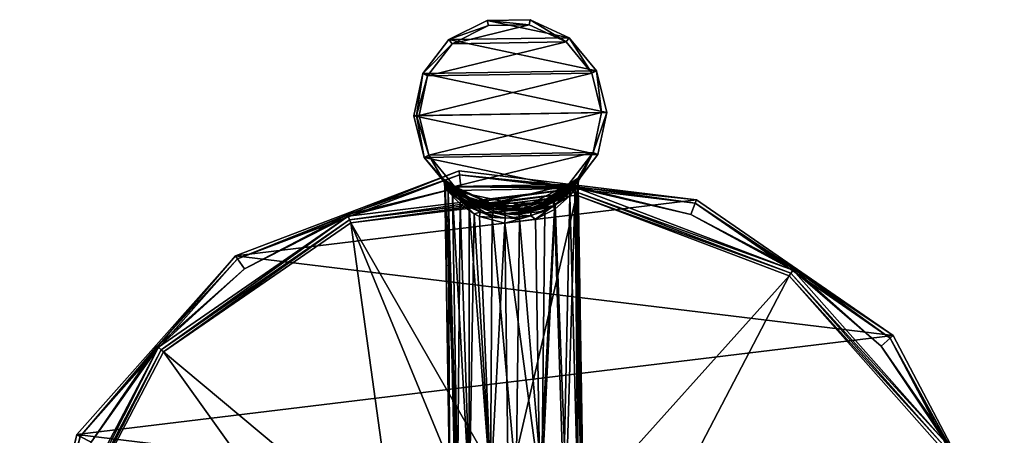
# Model space of a CAD drawing. Header units: centimetres. Extents: x -7.6 to 7.6, y -19.9 to 13.6.
# Tile 256 of 256: x -7.6 to 7.4, y 7.2 to 13.6. Entities that reach past the tile are written whole.
import ezdxf

# ---------------------------------------------------------------- set-up
doc = ezdxf.new("R2010")
doc.units = ezdxf.units.CM
doc.layers.get('0').update_dxf_attribs({"true_color": 0x5890e1})

msp = doc.modelspace()

# ---------------------------------------------------------------- meshes
at = {"color": 201, "true_color": 0xd59ae5}
mesh = msp.add_polyface(dxfattribs=at)
corners = [(-1, 11.017, 75.89), (-0.766, 10.866, 75.682), (-1.028, 11.028, 76.015), (-1.176, 11.159, 76.397), (-1.143, 11.101, 76.457), (-1.138, 11.1, 76.945), (-1.115, 11.073, 76.919), (-1.021, 10.989, 77.227), (-0.901, 10.866, 77.264), (-1.011, 10.991, 76.041), (-1.016, 10.914, 76.098), (-1.128, 11.028, 76.462), (-1.134, 11.03, 76.57), (-1.098, 11.038, 76.902), (-1.086, 10.957, 76.876), (-1.088, 10.999, 76.885), (-1.019, 11.01, 76.028), (-0.757, 10.847, 75.706), (-0.987, 11.035, 75.046), (-1.381, 11.513, 75.046), (-1.452, 11.477, 78.094), (-1.035, 10.971, 78.094), (-1.528, 12.115, 75.046), (-1.568, 12.114, 76.57), (-1.608, 12.113, 78.094), (0.889, 11.029, 3.803), (-0.912, 11.212, 3.295), (-0.889, 11.029, 3.803), (-0.487, 13.567, 78.094), (0.152, 13.5, 75.046), (-0.468, 13.49, 75.046), (-1.072, 13.274, 78.094), (-1.022, 13.212, 75.046), (-1.473, 12.755, 78.094), (-1.4, 12.721, 75.046), (0.168, 13.578, 78.094), (0.763, 13.303, 78.094), (0.801, 11.001, 78.094), (1.18, 12.797, 78.094), (1.336, 12.161, 78.094), (1.201, 11.52, 78.094), (0.715, 13.24, 75.046), (1.128, 11.553, 75.046), (1.256, 12.16, 75.046), (1.109, 12.762, 75.046)]
mesh.append_faces([[corners[k] for k in face] for face in [(0, 1, 2), (3, 2, 4), (5, 4, 6), (7, 6, 8), (3, 0, 2), (4, 9, 10), (11, 4, 10), (11, 12, 4), (4, 12, 13), (6, 13, 8), (6, 4, 13), (12, 14, 15), (13, 15, 8), (13, 12, 15), (9, 4, 16), (16, 4, 2), (17, 16, 2), (5, 6, 7), (4, 5, 3), (3, 18, 0), (3, 19, 18), (3, 20, 19), (3, 5, 20), (20, 5, 21), (21, 5, 7), (22, 19, 23), (23, 19, 20), (24, 23, 20), (25, 26, 27), (28, 29, 30), (31, 30, 32), (33, 32, 34), (23, 34, 22), (23, 33, 34), (23, 24, 33), (33, 31, 32), (31, 28, 30), (28, 35, 29), (28, 31, 36), (20, 21, 37), (31, 33, 38), (33, 24, 39), (40, 24, 20), (30, 29, 32), (32, 29, 41), (34, 32, 41), (18, 19, 42), (19, 22, 43), (34, 44, 22)]], dxfattribs={"color": 201})
mesh = msp.add_polyface(dxfattribs=at)
corners = [(0.55, 10.851, 77.53), (0.786, 11.019, 77.227), (0.801, 11.001, 78.094), (0.937, 11.181, 76.746), (1.201, 11.52, 78.094), (1.128, 11.553, 75.046), (1.336, 12.161, 78.094), (1.256, 12.16, 75.046), (0.901, 11.162, 76.221), (0.75, 11.063, 75.046), (0.764, 11.046, 75.89), (0.409, 10.842, 75.514), (2.702, 10.83, 2.971), (-0.918, 11.27, 2.971), (-0.912, 11.212, 3.295), (0.889, 11.029, 3.803), (2.682, 10.776, 3.295), (-0.889, 11.029, 3.803), (0.887, 11.007, 3.837), (1.18, 12.797, 78.094), (1.109, 12.762, 75.046), (0.763, 13.303, 78.094), (0.715, 13.24, 75.046), (0.168, 13.578, 78.094), (0.152, 13.5, 75.046), (0.902, 11.122, 76.703), (0.773, 10.978, 77.11), (0.89, 11.047, 76.692), (0.897, 11.063, 76.57), (0.864, 11.098, 76.256), (0.854, 11.02, 76.275), (0.674, 10.94, 75.885), (0.689, 10.98, 75.85), (0.88, 11.133, 76.242), (0.79, 11.016, 77.139), (0.767, 10.935, 77.084), (0.772, 10.889, 77.065), (0.67, 10.893, 75.914), (0.537, 10.834, 77.465), (0.78, 10.998, 77.124), (-1.452, 11.477, 78.094), (-1.608, 12.113, 78.094), (-1.473, 12.755, 78.094), (-1.072, 13.274, 78.094), (-0.487, 13.567, 78.094), (-1.4, 12.721, 75.046), (-1.528, 12.115, 75.046), (-1.381, 11.513, 75.046), (-0.987, 11.035, 75.046)]
mesh.append_faces([[corners[k] for k in face] for face in [(0, 1, 2), (2, 1, 3), (4, 3, 5), (6, 5, 7), (6, 4, 5), (3, 8, 5), (5, 8, 9), (9, 8, 10), (11, 9, 10), (4, 2, 3), (12, 13, 14), (15, 16, 14), (17, 18, 15), (6, 7, 19), (19, 7, 20), (21, 20, 22), (23, 22, 24), (23, 21, 22), (21, 19, 20), (25, 26, 27), (28, 25, 27), (28, 29, 25), (28, 30, 29), (29, 30, 31), (32, 11, 10), (33, 10, 8), (25, 8, 3), (34, 3, 1), (35, 36, 27), (26, 35, 27), (31, 30, 37), (1, 38, 34), (39, 25, 34), (39, 26, 25), (10, 33, 32), (32, 33, 29), (31, 32, 29), (29, 33, 25), (25, 33, 8), (34, 25, 3), (40, 2, 4), (41, 4, 6), (42, 6, 19), (43, 19, 21), (44, 21, 23), (45, 22, 20), (46, 20, 7), (47, 7, 5), (48, 5, 9)]], dxfattribs={"color": 201})
mesh = msp.add_polyface(dxfattribs=at)
corners = [(-0.689, 10.617, 77.406), (-0.607, 10.576, 77.456), (-0.594, 10.643, 77.479), (-0.414, 10.569, 75.6), (-0.763, 10.717, 75.788), (-0.748, 10.771, 75.764), (-0.774, 6.28, 75.802), (-0.76, 6.34, 75.835), (-0.438, 6.367, 75.574), (-0.942, 6.323, 76.098), (-0.764, 6.404, 75.853), (-0.433, 6.433, 75.617), (-0.903, 10.766, 77.211), (-0.761, 6.405, 77.289), (-0.942, 6.323, 77.042), (-1.086, 10.957, 76.876), (-0.978, 6.304, 76.965), (-1.057, 6.259, 76.57), (-1.134, 11.03, 76.57), (-0.816, 6.218, 4), (-2.569, 10.481, 3.888), (-1.89, 5.551, 4), (-0.191, 6.34, 4), (-5.424, 8.511, 3.888), (-4.329, 9.977, 2.971), (-6.696, 7.22, 3.295), (-4.296, 9.929, 3.295), (-0.918, 11.27, 2.971), (-6.747, 7.247, 2.971), (-7.163, 5.471, 3.803), (-6.532, 7.134, 3.803), (-5.522, 8.598, 3.803), (-4.191, 9.777, 3.803), (-2.616, 10.604, 3.803), (-0.912, 11.212, 3.295), (0.879, 10.947, 3.878), (-2.587, 10.526, 3.878), (-5.46, 8.543, 3.878), (-7.035, 5.44, 3.888), (-7.083, 5.451, 3.878), (-2.608, 10.582, 3.837), (-5.505, 8.583, 3.837), (-7.141, 5.466, 3.837), (2.702, 10.83, 2.971), (5.704, 8.759, 2.971), (-1.128, 11.028, 76.462), (-1.016, 10.914, 76.098), (-0.44, 6.504, 75.633), (-0.757, 6.341, 77.308), (-0.428, 6.434, 77.525), (-0.77, 6.281, 77.342), (-0.433, 6.368, 77.567)]
mesh.append_faces([[corners[k] for k in face] for face in [(0, 1, 2), (3, 4, 5), (6, 7, 8), (9, 10, 7), (7, 10, 11), (0, 12, 13), (13, 12, 14), (14, 12, 15), (16, 15, 17), (16, 14, 15), (15, 18, 17), (19, 20, 21), (19, 22, 20), (20, 23, 21), (24, 25, 26), (27, 24, 26), (24, 28, 25), (25, 29, 30), (31, 25, 30), (31, 26, 25), (31, 32, 26), (26, 32, 33), (34, 26, 33), (20, 35, 36), (23, 36, 37), (38, 37, 39), (23, 20, 36), (40, 33, 32), (41, 32, 31), (30, 41, 31), (30, 42, 41), (23, 37, 38), (42, 39, 41), (41, 39, 37), (40, 37, 36), (32, 41, 40), (40, 41, 37), (27, 43, 24), (28, 24, 44), (18, 45, 17), (17, 45, 9), (9, 45, 46), (10, 46, 4), (47, 10, 4), (10, 9, 46), (13, 48, 49), (50, 51, 48), (13, 14, 48)]], dxfattribs={"color": 201})
mesh = msp.add_polyface(dxfattribs=at)
corners = [(-0.903, 10.766, 77.211), (-0.896, 10.817, 77.232), (-1.086, 10.957, 76.876), (-0.689, 10.617, 77.406), (-0.594, 10.643, 77.479), (-0.901, 10.866, 77.264), (-0.601, 10.725, 77.547), (-1.021, 10.989, 77.227), (-0.637, 10.765, 77.639), (-0.113, 10.737, 75.356), (-0.001, 10.727, 75.436), (-0.41, 10.747, 75.477), (-0.426, 10.765, 75.409), (-0.766, 10.866, 75.682), (-1, 11.017, 75.89), (-0.404, 10.728, 75.51), (-0.004, 10.682, 75.502), (-0.4, 10.702, 75.539), (-0.757, 10.847, 75.706), (-0.75, 10.824, 75.728), (-1.019, 11.01, 76.028), (-1.011, 10.991, 76.041), (-0.748, 10.771, 75.764), (-0.4, 10.637, 75.582), (-0.763, 10.717, 75.788), (-1.004, 10.948, 76.063), (-1.016, 10.914, 76.098), (-1.088, 10.999, 76.885), (-1.028, 11.028, 76.015), (0.196, 10.785, 75.046), (-0.424, 10.775, 75.046), (-0.987, 11.035, 75.046), (-1.035, 10.971, 78.094), (-0.44, 10.697, 78.094), (-0.439, 10.706, 77.736), (-0.918, 11.27, 2.971), (-4.296, 9.929, 3.295), (-0.912, 11.212, 3.295), (-2.616, 10.604, 3.803), (-0.889, 11.029, 3.803), (-2.569, 10.481, 3.888), (0.873, 10.899, 3.888), (0.879, 10.947, 3.878), (-2.608, 10.582, 3.837), (0.887, 11.007, 3.837), (-2.587, 10.526, 3.878), (-0.222, 10.663, 77.712), (0.215, 10.707, 78.094), (0.75, 11.063, 75.046)]
mesh.append_faces([[corners[k] for k in face] for face in [(0, 1, 2), (0, 3, 1), (1, 3, 4), (5, 4, 6), (7, 6, 8), (9, 10, 11), (12, 11, 13), (6, 7, 5), (14, 12, 13), (12, 9, 11), (15, 16, 17), (18, 17, 19), (20, 19, 21), (17, 22, 19), (17, 23, 22), (22, 24, 25), (19, 25, 21), (19, 22, 25), (24, 26, 25), (25, 26, 21), (4, 5, 1), (1, 5, 27), (2, 1, 27), (18, 28, 13), (15, 13, 11), (10, 15, 11), (10, 16, 15), (17, 18, 15), (15, 18, 13), (19, 20, 18), (29, 9, 30), (30, 9, 12), (31, 12, 14), (8, 32, 7), (8, 33, 32), (8, 34, 33), (31, 30, 12), (35, 36, 37), (37, 38, 39), (40, 41, 42), (39, 43, 44), (39, 38, 43), (44, 45, 42), (43, 45, 44), (8, 6, 34), (34, 6, 46), (33, 47, 32), (30, 31, 48)]], dxfattribs={"color": 201})
mesh = msp.add_polyface(dxfattribs=at)
corners = [(0.409, 10.842, 75.514), (0.377, 10.798, 75.601), (0.198, 10.776, 75.409), (-0.001, 10.727, 75.436), (-0.113, 10.737, 75.356), (-0.004, 10.682, 75.502), (0.388, 10.654, 75.685), (-0.003, 10.614, 75.546), (0.374, 10.718, 75.664), (0.196, 10.785, 75.046), (0.215, 10.707, 78.094), (-0.112, 10.673, 77.794), (0.213, 10.716, 77.736), (0.55, 10.851, 77.53), (0.801, 11.001, 78.094), (0.75, 11.063, 75.046), (2.702, 10.83, 2.971), (-0.912, 11.212, 3.295), (2.682, 10.776, 3.295), (0.889, 11.029, 3.803), (2.616, 10.604, 3.803), (0.887, 11.007, 3.837), (0.185, 10.697, 77.67), (0.527, 10.815, 77.44), (0.175, 10.653, 77.604), (0.52, 10.792, 77.416), (0.78, 10.998, 77.124), (0.773, 10.978, 77.11), (0.689, 10.98, 75.85), (0.674, 10.94, 75.885), (0.535, 10.852, 75.74), (0.537, 10.834, 77.465), (0.786, 11.019, 77.227), (0.179, 10.678, 77.635), (-0.222, 10.663, 77.712), (0.52, 10.737, 77.377), (0.177, 10.587, 77.558), (0.538, 10.683, 77.35), (0.772, 10.889, 77.065), (0.767, 10.935, 77.084), (0.67, 10.893, 75.914), (0.534, 10.8, 75.776), (0.546, 10.744, 75.796), (0.79, 11.016, 77.139), (0.854, 11.02, 76.275), (-1.035, 10.971, 78.094), (-0.424, 10.775, 75.046)]
mesh.append_faces([[corners[k] for k in face] for face in [(0, 1, 2), (2, 1, 3), (4, 2, 3), (3, 1, 5), (6, 7, 8), (5, 8, 7), (5, 1, 8), (2, 9, 0), (2, 4, 9), (10, 11, 12), (13, 10, 12), (13, 14, 10), (0, 9, 15), (16, 17, 18), (19, 20, 18), (21, 20, 19), (12, 22, 13), (12, 11, 22), (23, 24, 25), (26, 25, 27), (28, 29, 30), (1, 30, 8), (1, 28, 30), (1, 0, 28), (31, 32, 13), (22, 31, 13), (22, 33, 31), (22, 34, 33), (24, 35, 25), (24, 36, 35), (35, 37, 38), (27, 25, 39), (39, 25, 35), (38, 39, 35), (30, 40, 41), (8, 41, 42), (6, 8, 42), (43, 31, 23), (26, 23, 25), (26, 43, 23), (30, 29, 40), (31, 33, 23), (23, 33, 24), (44, 42, 40), (40, 42, 41), (41, 8, 30), (45, 10, 14), (46, 15, 9)]], dxfattribs={"color": 201})
mesh = msp.add_polyface(dxfattribs=at)
corners = [(0.687, 6.304, 75.798), (0.672, 6.364, 75.832), (0.909, 6.247, 76.155), (0.346, 6.517, 75.632), (0.717, 6.412, 75.896), (0.894, 6.334, 76.176), (0.897, 11.063, 76.57), (0.89, 11.047, 76.692), (0.974, 6.292, 76.57), (0.896, 6.333, 76.961), (0.538, 10.683, 77.35), (0.676, 6.427, 77.286), (0.772, 10.889, 77.065), (1.941, 5.498, 4), (6.416, 7.073, 3.888), (4.116, 9.669, 3.888), (0.971, 6.162, 4), (0.873, 10.899, 3.888), (5.704, 8.759, 2.971), (2.682, 10.776, 3.295), (5.66, 8.72, 3.295), (7.399, 5.529, 2.971), (7.342, 5.515, 3.295), (2.702, 10.83, 2.971), (2.616, 10.604, 3.803), (4.191, 9.777, 3.803), (5.522, 8.598, 3.803), (6.532, 7.134, 3.803), (6.459, 7.096, 3.878), (4.144, 9.709, 3.878), (0.879, 10.947, 3.878), (6.512, 7.123, 3.837), (7.163, 5.471, 3.803), (4.178, 9.758, 3.837), (0.887, 11.007, 3.837), (-4.329, 9.977, 2.971), (-6.747, 7.247, 2.971), (0.546, 10.744, 75.796), (0.854, 11.02, 76.275), (0.945, 6.308, 76.327), (0.902, 6.275, 76.971), (0.676, 6.363, 77.304), (0.691, 6.303, 77.337), (0.354, 6.379, 77.565)]
mesh.append_faces([[corners[k] for k in face] for face in [(0, 1, 2), (1, 3, 4), (2, 4, 5), (2, 1, 4), (6, 7, 8), (8, 7, 9), (10, 11, 12), (12, 11, 9), (7, 12, 9), (13, 14, 15), (16, 15, 17), (16, 13, 15), (18, 19, 20), (21, 20, 22), (18, 23, 19), (19, 24, 25), (20, 25, 26), (27, 20, 26), (27, 22, 20), (18, 20, 21), (20, 19, 25), (15, 28, 29), (17, 29, 30), (17, 15, 29), (15, 14, 28), (27, 31, 32), (27, 26, 31), (31, 26, 33), (29, 33, 30), (29, 31, 33), (29, 28, 31), (26, 25, 33), (33, 25, 24), (33, 34, 30), (33, 24, 34), (35, 23, 18), (36, 18, 21), (37, 38, 4), (8, 39, 6), (6, 39, 38), (38, 39, 5), (4, 38, 5), (8, 9, 40), (40, 9, 41), (42, 41, 43), (39, 2, 5), (9, 11, 41), (42, 40, 41)]], dxfattribs={"color": 201})
mesh = msp.add_polyface(dxfattribs=at)
corners = [(-0.003, 10.614, 75.546), (0.002, 10.541, 75.56), (-0.4, 10.637, 75.582), (-0.004, 10.682, 75.502), (-0.4, 10.702, 75.539), (-0.414, 10.569, 75.6), (-0.748, 10.771, 75.764), (-0.456, 6.321, 75.512), (-0.438, 6.367, 75.574), (-0.046, 6.406, 75.494), (0, 6.347, 75.351), (-0.498, 6.3, 75.454), (-0.046, 6.361, 75.425), (-0.433, 6.433, 75.617), (-0.76, 6.34, 75.835), (-0.764, 6.404, 75.853), (-0.44, 6.504, 75.633), (-0.047, 6.475, 75.539), (-0.048, 6.55, 75.554), (-0.44, 10.697, 78.094), (-0.439, 10.706, 77.736), (-0.112, 10.673, 77.794), (0.215, 10.707, 78.094), (0.315, 6.523, 77.52), (-0.218, 10.473, 77.58), (-0.168, 6.544, 77.578), (-0.436, 6.505, 77.507), (-0.607, 10.576, 77.456), (-0.689, 10.617, 77.406), (-0.761, 6.405, 77.289), (-0.191, 6.34, 4), (0.873, 10.899, 3.888), (-2.569, 10.481, 3.888), (-0.485, 6.302, 77.692), (0, 6.347, 78.084), (0, 6.347, 77.788), (-0.191, 6.34, 75.056), (0, 6.347, 75.056), (-0.191, 6.34, 75.046), (-0.763, 10.717, 75.788), (-0.428, 6.434, 77.525), (-0.04, 6.406, 77.645), (-0.451, 6.322, 77.629), (-0.039, 6.361, 77.714), (-0.041, 6.475, 77.6), (-0.433, 6.368, 77.567), (-0.757, 6.341, 77.308), (-0.222, 10.663, 77.712), (0.185, 10.697, 77.67), (-0.601, 10.725, 77.547), (-0.217, 10.618, 77.641), (0.179, 10.678, 77.635), (-0.217, 10.549, 77.595), (-0.594, 10.643, 77.479), (0.177, 10.587, 77.558)]
mesh.append_faces([[corners[k] for k in face] for face in [(0, 1, 2), (3, 2, 4), (3, 0, 2), (1, 5, 2), (2, 5, 6), (7, 8, 9), (10, 11, 12), (9, 12, 7), (8, 13, 9), (8, 14, 13), (15, 16, 13), (13, 16, 17), (16, 18, 17), (13, 17, 9), (19, 20, 21), (22, 19, 21), (23, 24, 25), (25, 24, 26), (26, 24, 27), (28, 26, 27), (28, 29, 26), (30, 31, 32), (33, 34, 35), (36, 11, 10), (37, 36, 10), (36, 37, 38), (16, 39, 5), (18, 5, 1), (18, 16, 5), (26, 40, 25), (26, 29, 40), (41, 42, 43), (43, 33, 35), (41, 44, 40), (45, 40, 46), (44, 25, 40), (42, 41, 45), (45, 41, 40), (21, 47, 48), (47, 49, 50), (51, 47, 50), (27, 52, 53), (27, 24, 52), (52, 24, 54), (50, 52, 54), (50, 53, 52), (50, 49, 53), (21, 20, 47)]], dxfattribs={"color": 201})
mesh = msp.add_polyface(dxfattribs=at)
corners = [(0.388, 10.654, 75.685), (0.002, 10.541, 75.56), (-0.003, 10.614, 75.546), (-0.046, 6.361, 75.425), (-0.046, 6.406, 75.494), (0.367, 6.335, 75.51), (0, 6.347, 75.351), (0.4, 6.317, 75.447), (-0.047, 6.475, 75.539), (0.34, 6.446, 75.615), (0.348, 6.38, 75.572), (0.672, 6.364, 75.832), (-0.048, 6.55, 75.554), (0.346, 6.517, 75.632), (0.765, 6.234, 75.714), (0.687, 6.304, 75.798), (0.25, 10.535, 77.52), (0.315, 6.523, 77.52), (0.538, 10.683, 77.35), (-0.218, 10.473, 77.58), (0.676, 6.427, 77.286), (-0.191, 6.34, 4), (0.971, 6.162, 4), (0.873, 10.899, 3.888), (0.632, 6.27, 88.213), (0.318, 6.328, 88.213), (0.318, 6.323, 88.25), (0, 6.347, 88.213), (0, 6.347, 84.454), (0.632, 6.27, 78.084), (0, 6.347, 78.084), (0.413, 6.315, 77.686), (0, 6.347, 77.788), (0, 6.347, 75.056), (0.546, 10.744, 75.796), (0.717, 6.412, 75.896), (0.373, 6.334, 77.626), (-0.039, 6.361, 77.714), (0.354, 6.379, 77.565), (-0.04, 6.406, 77.645), (0.676, 6.363, 77.304), (0.346, 6.445, 77.522), (-0.041, 6.475, 77.6), (-0.168, 6.544, 77.578), (0.691, 6.303, 77.337), (0.179, 10.678, 77.635), (-0.217, 10.618, 77.641), (0.175, 10.653, 77.604), (0.177, 10.587, 77.558), (0.52, 10.737, 77.377)]
mesh.append_faces([[corners[k] for k in face] for face in [(0, 1, 2), (3, 4, 5), (6, 5, 7), (6, 3, 5), (4, 8, 9), (10, 9, 11), (8, 12, 9), (9, 12, 13), (14, 7, 5), (15, 5, 10), (11, 15, 10), (5, 4, 10), (10, 4, 9), (11, 9, 13), (16, 17, 18), (16, 19, 17), (17, 20, 18), (21, 22, 23), (24, 25, 26), (26, 25, 27), (28, 29, 30), (28, 24, 29), (28, 25, 24), (28, 27, 25), (29, 31, 30), (30, 31, 32), (7, 33, 6), (13, 1, 0), (34, 13, 0), (34, 35, 13), (13, 12, 1), (36, 37, 32), (31, 36, 32), (36, 38, 39), (37, 36, 39), (40, 20, 41), (38, 41, 39), (38, 40, 41), (20, 17, 41), (41, 17, 42), (17, 43, 42), (41, 42, 39), (36, 44, 38), (45, 46, 47), (46, 48, 47), (19, 16, 48), (48, 16, 49), (16, 18, 49)]], dxfattribs={"color": 201})
mesh = msp.add_polyface(dxfattribs=at)
corners = [(-2.102, 5.132, 89.366), (-2.197, 4.949, 90.289), (-2.002, 5.255, 90.342), (-1.521, 5.734, 89.575), (-2.414, 4.488, 90.208), (-1.539, 5.415, 88.958), (-2.005, 5.089, 88.463), (-2.224, 4.654, 88.559), (-2.179, 5.199, 75.046), (-1.89, 5.551, 4), (-2.531, 4.461, 4), (-1.89, 5.551, 75.046), (-2.179, 5.199, 75.056), (-1.315, 5.996, 75.056), (-2.531, 4.461, 75.046), (-5.424, 8.511, 3.888), (-7.035, 5.44, 3.888), (-7.62, 3.706, 2.971), (-7.562, 3.706, 3.295), (-6.747, 7.247, 2.971), (-6.696, 7.22, 3.295), (-7.163, 5.471, 3.803), (-7.343, 3.706, 3.849), (-7.083, 5.451, 3.878), (-7.141, 5.466, 3.837), (-7.378, 3.706, 3.803), (-7.246, 3.706, 3.888), (-6.532, 7.134, 3.803), (-1.974, 5.454, 88.25), (-1.752, 5.683, 88.213), (-1.977, 5.457, 88.213), (-2.47, 4.642, 88.213), (-2.561, 4.337, 88.25), (-2.469, 4.314, 88.356), (-1.904, 5.392, 88.356), (-1.949, 5.432, 88.314), (-2.437, 4.306, 88.364), (-1.878, 5.37, 88.364), (-2.528, 4.329, 88.314), (-2.064, 5.354, 78.084), (-2.47, 4.642, 78.084), (-1.752, 5.683, 78.084), (-2.006, 5.09, 88.374), (7.399, 5.529, 2.971), (-2.312, 4.473, 88.463), (-1.539, 5.593, 88.463), (-1.816, 5.449, 92.092), (-1.831, 5.466, 92.012), (-2.375, 4.606, 92.014), (-2.354, 4.598, 92.094), (-2.295, 4.579, 92.15), (-1.771, 5.407, 92.149), (-1.872, 4.869, 92.276), (-1.975, 4.345, 92.311), (-1.615, 5.009, 92.31), (-1.539, 5.14, 89.352), (-2.42, 4.415, 89.088), (-2.43, 4.417, 89.092), (-2.088, 5.15, 89.368), (-2.438, 4.415, 89.104), (-1.628, 5.641, 90.42)]
mesh.append_faces([[corners[k] for k in face] for face in [(0, 1, 2), (5, 6, 7), (8, 9, 10), (8, 11, 9), (11, 12, 13), (11, 8, 12), (12, 8, 14), (9, 15, 10), (10, 15, 16), (17, 18, 19), (19, 18, 20), (18, 21, 20), (22, 23, 24), (25, 24, 21), (26, 16, 23), (27, 21, 24), (28, 29, 30), (31, 28, 30), (31, 32, 28), (33, 34, 35), (36, 37, 34), (35, 28, 38), (39, 12, 40), (39, 41, 12), (30, 41, 39), (31, 39, 40), (31, 30, 39), (30, 29, 41), (42, 37, 36), (43, 17, 19), (6, 42, 44), (6, 45, 42), (46, 47, 48), (49, 46, 48), (49, 50, 46), (50, 51, 46), (52, 51, 50), (52, 53, 54), (3, 55, 56), (3, 56, 57), (3, 57, 58), (59, 0, 58), (58, 0, 3), (2, 47, 60)]], dxfattribs={"color": 201})
mesh.append_faces([[corners[k] for k in face] for face in [(3, 0, 2), (4, 1, 0), (47, 2, 1), (1, 48, 47)]], dxfattribs={"vtx2": -1, "color": 201})

doc.saveas('drawing.dxf')
